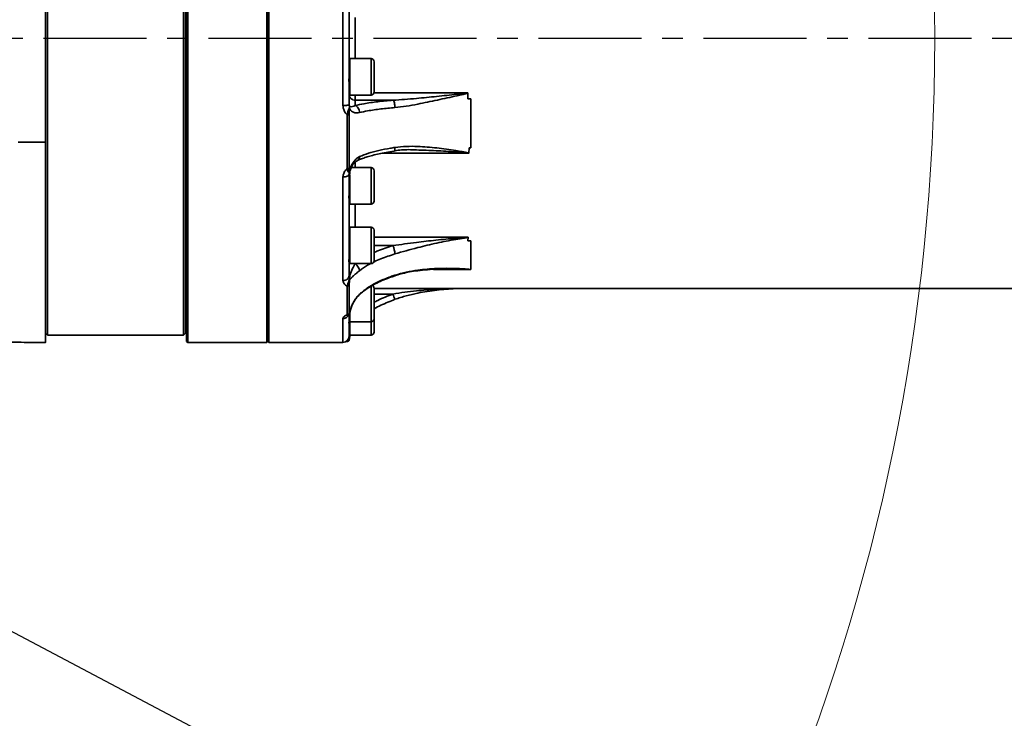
# Model space of a CAD drawing. Header units: millimetres. Extents: x -10540 to 6039, y -7467 to 6433.
# Tile 31 of 177: x -4444 to -3959, y -2669 to -2324. Entities that reach past the tile are written whole.
import ezdxf

# ---------------------------------------------------------------- set-up
doc = ezdxf.new("R2010")
doc.units = ezdxf.units.MM
doc.header["$LTSCALE"] = 8
doc.header["$PDSIZE"] = -1
doc.linetypes.add('CENTER', pattern=[10.16, 6.35, -1.27, 1.27, -1.27])
doc.layers.get('Defpoints').update_dxf_attribs({"true_color": 0x5e5e5e})
doc.layers.add('2细线层', color=4, linetype='Continuous', lineweight=13)
doc.layers.add('细实线层', color=7, linetype='Continuous')
doc.dimstyles.new('ISO-25', dxfattribs={"dimscale": 20, "dimtxt": 5, "dimasz": 6, "dimexe": 6, "dimexo": 0.625, "dimtad": 1, "dimtoh": 1, "dimdec": 0, "dimtxsty": 'Standard', "dimcen": 2.5, "dimclrd": 1, "dimclre": 1, "dimclrt": 4, "dimadec": 1, "dimazin": 2, "dimtfac": 1, "dimtdec": 0, "dimtmove": 0, "dimatfit": 0, "dimfxl": 1, "dimarcsym": 0})

# ---------------------------------------------------------------- blocks, each defined once
blk = doc.blocks.new('*D101')
at = {"layer": '2细线层', "color": 1, "linetype": 'ByBlock', "lineweight": -2, "transparency": 16777216}
blk.add_line((-5001.18, -2333.27), (-2056.74, -1489.33), dxfattribs=at)
at = {"layer": '2细线层', "color": 1, "linetype": 'ByBlock', "transparency": 16777216}
blk.add_solid([(-2062.25, -1470.1), (-2051.23, -1508.56), (-1941.38, -1456.27)], dxfattribs=at)
at = {"layer": 'Defpoints', "color": 0, "linetype": 'ByBlock', "transparency": 16777216}
for p in [(-1941.38, -1456.27), (-5001.18, -2333.27)]:
    blk.add_point(p, dxfattribs=at)
at = {"layer": '2细线层', "color": 4, "linetype": 'ByBlock', "transparency": 16777216, "insert": (-3546.18, -1851.22), "char_height": 100, "attachment_point": 5, "rotation": 15.9934}
blk.add_mtext('R3183', dxfattribs=at)
blk = doc.blocks.new('*D102')
at = {"layer": '2细线层', "color": 1, "linetype": 'ByBlock', "lineweight": -2, "transparency": 16777216}
for p, q in [((-5001.18, -2333.27), (-4109.98, -2804.26)), ((-4003.89, -2860.33), (-3352.21, -3204.74)), ((-3352.21, -3204.74), (-2993.64, -3204.74))]:
    blk.add_line(p, q, dxfattribs=at)
at = {"layer": '2细线层', "color": 1, "linetype": 'ByBlock', "transparency": 16777216}
blk.add_solid([(-3994.54, -2842.65), (-4013.23, -2878.01), (-4109.98, -2804.26)], dxfattribs=at)
at = {"layer": 'Defpoints', "color": 0, "linetype": 'ByBlock', "transparency": 16777216}
for p in [(-5001.18, -2333.27), (-4109.98, -2804.26)]:
    blk.add_point(p, dxfattribs=at)
at = {"layer": '2细线层', "color": 4, "linetype": 'ByBlock', "transparency": 16777216, "insert": (-3166.68, -3141.67), "char_height": 100, "attachment_point": 5}
blk.add_mtext('R1008', dxfattribs=at)

msp = doc.modelspace()

# ---------------------------------------------------------------- linework, layer by layer
at = {"color": 7, "linetype": 'Continuous', "lineweight": 35}
for p, q in [((-4431.18, -2183.96), (-4431.18, -2384.57)), ((-4430.18, -2479.77), (-4430.18, -2186.77)), ((-4363.18, -2479.77), (-4363.18, -2186.77)), ((-4361.68, -2482.77), (-4361.68, -2183.77)), ((-4361.18, -2183.27), (-4361.18, -2483.27)), ((-4322.18, -2483.27), (-4322.18, -2183.27)), ((-4321.68, -2482.77), (-4321.68, -2183.77)), ((-4321.18, -2183.27), (-4321.18, -2483.27)), ((-4362.18, -2187.77), (-4362.18, -2478.77)), ((-4284.68, -2366.58), (-4284.68, -2299.96)), ((-4281.68, -2316.01), (-4281.68, -2350.53)), ((-4361.68, -2325.27), (-4362.18, -2325.27)), ((-4362.18, -2341.27), (-4361.68, -2341.27)), ((-4281.38, -2343.41), (-4281.68, -2343.41)), ((-4270.88, -2343.41), (-4281.38, -2343.41)), ((-4281.38, -2345.6), (-4281.38, -2343.41)), ((-4281.38, -2343.41), (-4281.38, -2361.41)), ((-4281.38, -2361.41), (-4281.38, -2345.6)), ((-4270.88, -2345.6), (-4270.88, -2343.41)), ((-4270.88, -2361.41), (-4270.88, -2345.6)), ((-4269.38, -2344.91), (-4269.38, -2346.74)), ((-4269.38, -2346.74), (-4269.38, -2359.91)), ((-4281.68, -2356.92), (-4281.68, -2365.91)), ((-4281.68, -2361.41), (-4281.38, -2361.41)), ((-4281.38, -2361.41), (-4270.88, -2361.41)), ((-4269.44, -2360.3), (-4223.21, -2360.3)), ((-4223.2, -2360.34), (-4223.13, -2363.15)), ((-4278.68, -2363.87), (-4278.68, -2366.52)), ((-4260.08, -2363.87), (-4278.68, -2363.87)), ((-4223.13, -2363.15), (-4221.78, -2363.15)), ((-4361.68, -2377.7), (-4362.18, -2377.7)), ((-4431.18, -2384.57), (-4444.68, -2384.57)), ((-4222.76, -2390.03), (-4265.4, -2390.03)), ((-4250.57, -2388.41), (-4251.16, -2388.42)), ((-4222.53, -2387.41), (-4222.75, -2390)), ((-4222.53, -2387.41), (-4221.78, -2387.41)), ((-4362.18, -2393.7), (-4361.68, -2393.7)), ((-4278.68, -2394.4), (-4278.68, -2397.13)), ((-4281.68, -2400.39), (-4281.68, -2408.41)), ((-4281.47, -2399.52), (-4281.6, -2399.61)), ((-4281.44, -2399.27), (-4281.42, -2399.13)), ((-4281.38, -2399.35), (-4281.38, -2400.17)), ((-4281.38, -2400.16), (-4281.38, -2399.45)), ((-4281.38, -2406.13), (-4281.38, -2400.49)), ((-4281.38, -2400.5), (-4281.38, -2415.13)), ((-4270.88, -2397.13), (-4280.63, -2397.13)), ((-4270.88, -2406.13), (-4270.88, -2397.13)), ((-4269.38, -2398.63), (-4269.38, -2406.13)), ((-4284.68, -2452.8), (-4284.68, -2401.76)), ((-4281.38, -2415.13), (-4281.38, -2406.13)), ((-4270.88, -2415.13), (-4270.88, -2406.13)), ((-4269.38, -2406.13), (-4269.38, -2413.63)), ((-4281.68, -2413.89), (-4281.68, -2440.33)), ((-4281.68, -2415.13), (-4281.38, -2415.13)), ((-4281.38, -2415.13), (-4270.88, -2415.13)), ((-4361.68, -2422.14), (-4362.18, -2422.14)), ((-4281.38, -2426.45), (-4281.68, -2426.45)), ((-4270.88, -2426.45), (-4281.38, -2426.45)), ((-4281.38, -2434.03), (-4281.38, -2426.45)), ((-4281.38, -2426.45), (-4281.38, -2444.45)), ((-4270.88, -2434.03), (-4270.88, -2426.45)), ((-4269.38, -2427.95), (-4269.38, -2434.26)), ((-4281.38, -2444.45), (-4281.38, -2434.03)), ((-4270.88, -2444.45), (-4270.88, -2434.03)), ((-4269.38, -2431.43), (-4223.08, -2431.43)), ((-4269.38, -2434.26), (-4269.38, -2442.95)), ((-4223.07, -2431.46), (-4223.16, -2433.18)), ((-4223.16, -2433.18), (-4221.78, -2433.18)), ((-4362.18, -2438.14), (-4361.68, -2438.14)), ((-4260.09, -2435.58), (-4269.38, -2435.58)), ((-4281.68, -2444.45), (-4281.38, -2444.45)), ((-4281.68, -2444.65), (-4281.68, -2450.41)), ((-4281.38, -2444.45), (-4270.88, -2444.45)), ((-4221.78, -2447.25), (-4240.17, -2447.25)), ((-4233.21, -2447.06), (-4233.88, -2447.06)), ((-4221.78, -2446.09), (-4221.78, -2447.25)), ((-4362.18, -2450.27), (-4361.68, -2450.27)), ((-4361.68, -2451.84), (-4362.18, -2451.84)), ((-4270.88, -2469.83), (-4270.88, -2455.53)), ((-4269.38, -2456.54), (-4269.38, -2468.86)), ((-4269.38, -2456.77), (-3905.68, -2456.77)), ((-4276.65, -2459.77), (-4276.53, -2459.5)), ((-4260.08, -2459.43), (-4269.38, -2459.43)), ((-4362.18, -2467.84), (-4361.68, -2467.84)), ((-4284.68, -2483.27), (-4284.68, -2471.52)), ((-4281.71, -2473.04), (-4281.38, -2473.04)), ((-4281.68, -2469.66), (-4281.68, -2472.04)), ((-4281.38, -2469.83), (-4281.38, -2468.95)), ((-4281.38, -2468.96), (-4281.38, -2473.04)), ((-4281.38, -2473.04), (-4281.38, -2469.83)), ((-4281.38, -2473.04), (-4270.88, -2473.04)), ((-4281.38, -2475.31), (-4281.38, -2473.04)), ((-4281.38, -2473.04), (-4281.38, -2479.69)), ((-4270.88, -2473.04), (-4270.88, -2469.83)), ((-4270.88, -2475.31), (-4270.88, -2473.04)), ((-4269.38, -2468.86), (-4269.38, -2471.54)), ((-4269.38, -2471.54), (-4269.38, -2474.54)), ((-4362.18, -2478.27), (-4361.68, -2478.27)), ((-4281.68, -2474.04), (-4281.68, -2480.03)), ((-4281.38, -2479.69), (-4281.38, -2475.31)), ((-4270.88, -2479.69), (-4270.88, -2475.31)), ((-4269.38, -2474.54), (-4269.38, -2478.19)), ((-4431.18, -2479.27), (-4430.18, -2479.27)), ((-4430.18, -2479.77), (-4363.18, -2479.77)), ((-4363.18, -2479.77), (-4362.18, -2478.77)), ((-4361.68, -2482.77), (-4361.18, -2483.27)), ((-4322.18, -2483.27), (-4321.68, -2482.77)), ((-4321.68, -2482.77), (-4321.18, -2483.27)), ((-4281.68, -2479.69), (-4281.38, -2479.69)), ((-4281.68, -2480.26), (-4281.68, -2480.03)), ((-4281.68, -2480.26), (-4281.68, -2480.27)), ((-4281.46, -2480.04), (-4281.41, -2479.69)), ((-4281.07, -2479.75), (-4281.42, -2481.05)), ((-4281.38, -2479.69), (-4270.88, -2479.69)), ((-4361.18, -2483.27), (-4322.18, -2483.27)), ((-4321.18, -2483.27), (-4284.68, -2483.27))]:
    msp.add_line(p, q, dxfattribs=at)
at = {"color": 7, "linetype": 'Continuous', "lineweight": 35, "flags": 128}
for points in [[(-4259.6, -2388.98), (-4259.5, -2388.94), (-4259.35, -2388.78), (-4259.22, -2388.52), (-4259.13, -2388.15), (-4259.07, -2387.71), (-4259.06, -2387.19)], [(-4259.13, -2450.43), (-4259.13, -2450.43), (-4259.07, -2450.34), (-4259.06, -2450.13)]]:
    msp.add_lwpolyline(points, dxfattribs=at)
at = {"color": 7, "linetype": 'Continuous', "lineweight": 35}
for centre, radius, start, end in [((-4270.88, -2344.91), 1.5, 0, 90), ((-4270.88, -2359.91), 1.5, 270, 0), ((-4282.39, -2369.63), 1.48, 262.42, 302.6405), ((-4282.1, -2368.18), 0.689, 10.4862, 43.5655), ((-4282.42, -2396.55), 1.06, 260.8148, 320.5738), ((-4282.43, -2399.02), 1.02, 324.9266, 353.6539), ((-4270.88, -2398.63), 1.5, 0, 90), ((-4270.88, -2413.63), 1.5, 270, 0), ((-4270.88, -2427.95), 1.5, 0, 90), ((-4270.87, -2440.42), 11.82, 3.6543, 24.1748), ((-4270.88, -2442.95), 1.5, 270, 0), ((-4281.75, -2453.08), 0.722, 62.9768, 78.0405), ((-4282.52, -2454.6), 0.952, 265.7901, 345.6007), ((-4270.88, -2456.54), 1.5, 0, 63.2482), ((-4238.17, -2452.4), 23.01, 197.7738, 204.7312), ((-4282.55, -2468.68), 0.972, 267.8748, 349.5089), ((-4270.88, -2471.54), 1.5, 270, 0), ((-4270.88, -2478.19), 1.5, 270, 0), ((-4284.68, -2480.27), 3, 270, 0), ((-4281.81, -2480.96), 0.405, 302.2711, 347.2693)]:
    msp.add_arc(centre, radius, start, end, dxfattribs=at)
for points, knots in [([(-4278.68, -2323.13), (-4278.68, -2323.49), (-4278.68, -2326.85), (-4278.68, -2333.27), (-4278.68, -2339.69), (-4278.68, -2343.05), (-4278.68, -2343.41)], [0, 0, 0, 0, 0.052638, 0.5, 0.947362, 1, 1, 1, 1]), ([(-4281.68, -2350.53), (-4281.7, -2351.55), (-4281.74, -2353.75), (-4281.7, -2355.81), (-4281.68, -2356.92)], [0, 0, 0, 0, 0.463779, 1, 1, 1, 1]), ([(-4281.59, -2361.41), (-4281.56, -2361.62), (-4281.51, -2362.05), (-4281.19, -2362.58), (-4280.8, -2363.04), (-4280.33, -2363.4), (-4279.64, -2363.77), (-4279.05, -2363.83), (-4278.68, -2363.87)], [0, 0, 0, 0, 0.15386, 0.314738, 0.443714, 0.590173, 0.733587, 1, 1, 1, 1]), ([(-4278.68, -2363.87), (-4278.68, -2363.73), (-4278.68, -2363.46), (-4278.68, -2362.56), (-4278.68, -2361.82), (-4278.68, -2361.42), (-4278.68, -2361.41)], [0, 0, 0, 0, 0.329196, 0.658392, 0.987589, 1, 1, 1, 1]), ([(-4260.08, -2363.87), (-4260.08, -2363.87), (-4258.16, -2363.78), (-4254.31, -2363.53), (-4247.13, -2362.89), (-4238.55, -2362.03), (-4231.04, -2361.23), (-4226.53, -2360.76), (-4225.13, -2360.6), (-4224.47, -2360.53), (-4224.03, -2360.47), (-4223.74, -2360.43), (-4223.55, -2360.4), (-4223.42, -2360.38), (-4223.33, -2360.36), (-4223.27, -2360.34), (-4223.24, -2360.32), (-4223.22, -2360.31), (-4223.21, -2360.3), (-4223.21, -2360.3), (-4223.21, -2360.3), (-4223.21, -2360.3), (-4223.21, -2360.3)], [0, 0, 0, 0, 0.000002, 0.157432, 0.314911, 0.584338, 0.853806, 0.924343, 0.950359, 0.967266, 0.978483, 0.985929, 0.990869, 0.994147, 0.996322, 0.998237, 0.999082, 0.99963, 0.999806, 0.999952, 0.999998, 1, 1, 1, 1]), ([(-4223.2, -2360.34), (-4223.2, -2360.34), (-4223.21, -2360.36), (-4223.24, -2360.38), (-4223.3, -2360.42), (-4223.39, -2360.46), (-4223.51, -2360.51), (-4223.7, -2360.57), (-4223.98, -2360.65), (-4224.41, -2360.76), (-4225.06, -2360.92), (-4226.43, -2361.23), (-4230.84, -2362.2), (-4238.18, -2363.84), (-4246.55, -2365.58), (-4253.52, -2366.9), (-4257.22, -2367.31), (-4259.07, -2367.52)], [0, 0, 0, 0, 0.000271, 0.001329, 0.00348, 0.005798, 0.009205, 0.014261, 0.021808, 0.033106, 0.050072, 0.076118, 0.146615, 0.415656, 0.684536, 0.842364, 1, 1, 1, 1]), ([(-4223.21, -2360.3), (-4223.21, -2360.3), (-4223.2, -2360.31), (-4223.2, -2360.32), (-4223.2, -2360.33), (-4223.2, -2360.34)], [0, 0, 0, 0, 0.233118, 0.521273, 1, 1, 1, 1]), ([(-4282.59, -2371.09), (-4282.86, -2370.84), (-4283.61, -2370.12), (-4284.48, -2368.58), (-4284.61, -2367.25), (-4284.68, -2366.58)], [0, 0, 0, 0, 0.215867, 0.607127, 1, 1, 1, 1]), ([(-4281.68, -2365.91), (-4281.68, -2365.91), (-4281.68, -2366.24), (-4281.61, -2366.62), (-4281.48, -2366.96), (-4281.47, -2367)], [0, 0, 0, 0, 0.000053, 0.890744, 1, 1, 1, 1]), ([(-4281.47, -2367), (-4281.39, -2367.02), (-4281.1, -2367.12), (-4280.27, -2367.11), (-4279.19, -2366.77), (-4278.68, -2366.52), (-4278.68, -2366.52)], [0, 0, 0, 0, 0.163381, 0.654695, 0.999994, 1, 1, 1, 1]), ([(-4278.68, -2366.52), (-4277.27, -2366.21), (-4274.88, -2365.68), (-4271.04, -2365.08), (-4266.36, -2364.46), (-4262.6, -2364.1), (-4260.08, -2363.87)], [0, 0, 0, 0, 0.2632956, 0.4454639, 0.6277104, 1, 1, 1, 1]), ([(-4221.78, -2363.15), (-4221.78, -2366.09), (-4221.78, -2371.99), (-4221.78, -2380.08), (-4221.78, -2385.13), (-4221.78, -2387.41)], [0, 0, 0, 0, 0.354159, 0.708318, 1, 1, 1, 1]), ([(-4282.59, -2371.09), (-4282.48, -2370.59), (-4282.37, -2370.07), (-4282.14, -2369.23), (-4281.99, -2368.72), (-4281.77, -2368.1), (-4281.66, -2367.84), (-4281.6, -2367.71)], [0, 0, 0, 0, 0.401207, 0.4186864, 0.6891968, 0.8387535, 1, 1, 1, 1]), ([(-4282.59, -2397.6), (-4282.59, -2393.43), (-4282.59, -2385.06), (-4282.59, -2376.04), (-4282.59, -2371.34), (-4282.59, -2371.09)], [0, 0, 0, 0, 0.484079, 0.972239, 1, 1, 1, 1]), ([(-4281.47, -2367), (-4281.47, -2367), (-4281.46, -2367), (-4281.46, -2367), (-4281.46, -2367.01), (-4281.46, -2367.04), (-4281.45, -2367.12), (-4281.45, -2367.33), (-4281.54, -2367.55), (-4281.6, -2367.71)], [0, 0, 0, 0, 0.008135, 0.009498, 0.021476, 0.055951, 0.145718, 0.379158, 1, 1, 1, 1]), ([(-4281.42, -2368.06), (-4281.44, -2368.18), (-4281.52, -2368.63), (-4281.58, -2369.64), (-4281.59, -2370.46), (-4281.6, -2370.87)], [0, 0, 0, 0, 0.148882, 0.573941, 1, 1, 1, 1]), ([(-4281.6, -2370.87), (-4281.6, -2371.12), (-4281.6, -2375.76), (-4281.6, -2384.72), (-4281.6, -2393.05), (-4281.6, -2397.23)], [0, 0, 0, 0, 0.02776, 0.511839, 1, 1, 1, 1]), ([(-4281.47, -2367), (-4281.46, -2367), (-4281.46, -2367), (-4281.46, -2367.01), (-4281.46, -2367.03), (-4281.44, -2367.08), (-4281.36, -2367.41), (-4281.39, -2367.75), (-4281.42, -2368.06)], [0, 0, 0, 0, 0.007246, 0.009527, 0.025589, 0.064521, 0.163234, 1, 1, 1, 1]), ([(-4276.53, -2369.98), (-4276.95, -2370.05), (-4277.81, -2370.21), (-4279.03, -2370.06), (-4280.14, -2369.62), (-4280.97, -2368.91), (-4281.28, -2368.32), (-4281.42, -2368.06)], [0, 0, 0, 0, 0.169663, 0.345242, 0.572381, 0.806989, 1, 1, 1, 1]), ([(-4259.07, -2367.52), (-4261.41, -2367.74), (-4264.94, -2368.07), (-4269.39, -2368.65), (-4273.02, -2369.21), (-4275.24, -2369.7), (-4276.53, -2369.98)], [0, 0, 0, 0, 0.3686579, 0.5564386, 0.7441267, 1, 1, 1, 1]), ([(-4431.18, -2384.57), (-4431.18, -2388.04), (-4431.18, -2394.97), (-4431.18, -2404.95), (-4431.18, -2414.56), (-4431.18, -2423.71), (-4431.18, -2432.36), (-4431.18, -2440.46), (-4431.18, -2447.97), (-4431.18, -2454.85), (-4431.18, -2461.06), (-4431.18, -2466.56), (-4431.18, -2471.33), (-4431.18, -2475.33), (-4431.18, -2478.54), (-4431.18, -2480.97), (-4431.18, -2482.53), (-4431.18, -2483.27), (-4431.18, -2483.19), (-4431.18, -2483.17)], [0, 0, 0, 0, 0.060844, 0.121709, 0.182555, 0.243398, 0.304264, 0.365109, 0.425953, 0.486818, 0.547664, 0.608507, 0.669373, 0.730219, 0.791062, 0.851928, 0.912773, 0.973617, 1, 1, 1, 1]), ([(-4277.43, -2393.56), (-4277.26, -2393.48), (-4276.54, -2393.14), (-4274.97, -2392.55), (-4272.7, -2391.8), (-4270, -2391.05), (-4266.87, -2390.3), (-4263.37, -2389.59), (-4260.88, -2389.19), (-4259.6, -2388.98)], [0, 0, 0, 0, 0.037656, 0.16109, 0.297559, 0.449418, 0.621086, 0.806127, 1, 1, 1, 1]), ([(-4276.53, -2391.7), (-4275.1, -2391.13), (-4272.21, -2389.98), (-4266.97, -2388.65), (-4262.52, -2387.75), (-4259.79, -2387.31), (-4259.06, -2387.19)], [0, 0, 0, 0, 0.281954, 0.571858, 0.884979, 1, 1, 1, 1]), ([(-4259.59, -2388.94), (-4259.16, -2388.85), (-4257.64, -2388.55), (-4254.89, -2388.34), (-4252.31, -2388.23), (-4250.83, -2388.29), (-4250.58, -2388.3)], [0, 0, 0, 0, 0.147914, 0.515693, 0.915746, 1, 1, 1, 1]), ([(-4259.06, -2387.19), (-4257.21, -2386.98), (-4253.51, -2386.55), (-4246.64, -2386.67), (-4238.48, -2387.32), (-4231.24, -2388.38), (-4226.6, -2389.17), (-4224.82, -2389.49), (-4223.84, -2389.68), (-4223.25, -2389.82), (-4222.92, -2389.89), (-4222.77, -2389.98), (-4222.75, -2390), (-4222.75, -2390)], [0, 0, 0, 0, 0.15588, 0.311948, 0.569226, 0.826649, 0.905589, 0.949018, 0.972641, 0.9855, 0.998282, 0.999652, 1, 1, 1, 1]), ([(-4222.76, -2390.03), (-4222.76, -2390.03), (-4222.76, -2390.02), (-4222.77, -2390.02), (-4222.77, -2390.01), (-4222.79, -2390), (-4223.32, -2389.85), (-4224.41, -2389.75), (-4226.55, -2389.66), (-4231.36, -2389.19), (-4238.86, -2388.74), (-4245.42, -2388.47), (-4249.32, -2388.42), (-4250.01, -2388.4), (-4250.57, -2388.41), (-4250.57, -2388.41)], [0, 0, 0, 0, 0.000142, 0.000318, 0.000519, 0.00098, 0.002532, 0.059755, 0.117446, 0.232622, 0.578572, 0.925075, 0.940048, 0.999943, 1, 1, 1, 1]), ([(-4222.75, -2390), (-4222.75, -2390.01), (-4222.75, -2390.01), (-4222.76, -2390.02), (-4222.76, -2390.02), (-4222.76, -2390.03)], [0, 0, 0, 0, 0.550186, 0.655331, 1, 1, 1, 1]), ([(-4281.42, -2399.13), (-4281.28, -2398.52), (-4280.98, -2397.19), (-4280.15, -2395.26), (-4279.06, -2393.64), (-4277.83, -2392.41), (-4276.97, -2391.94), (-4276.53, -2391.7)], [0, 0, 0, 0, 0.19261, 0.420258, 0.654586, 0.824628, 1, 1, 1, 1]), ([(-4281.37, -2399.29), (-4281.3, -2399.02), (-4281.11, -2398.2), (-4280.58, -2396.9), (-4279.79, -2395.57), (-4278.93, -2394.55), (-4278.1, -2393.91), (-4277.69, -2393.67), (-4277.46, -2393.57), (-4277.43, -2393.55)], [0, 0, 0, 0, 0.108497, 0.327468, 0.532713, 0.723242, 0.895651, 0.985335, 1, 1, 1, 1]), ([(-4277.45, -2393.5), (-4277.35, -2393.46), (-4277, -2393.35), (-4276.62, -2392.72), (-4276.56, -2392.04), (-4276.53, -2391.7)], [0, 0, 0, 0, 0.178539, 0.589269, 1, 1, 1, 1]), ([(-4284.68, -2401.76), (-4284.61, -2401.15), (-4284.48, -2399.93), (-4283.61, -2398.51), (-4282.86, -2397.84), (-4282.59, -2397.6)], [0, 0, 0, 0, 0.392799, 0.783987, 1, 1, 1, 1]), ([(-4281.6, -2399.61), (-4281.66, -2399.6), (-4281.82, -2399.57), (-4282.05, -2399.24), (-4282.31, -2398.67), (-4282.47, -2398.15), (-4282.57, -2397.68), (-4282.59, -2397.6)], [0, 0, 0, 0, 0.1609569, 0.4685466, 0.5804447, 0.9273967, 1, 1, 1, 1]), ([(-4281.68, -2400.39), (-4281.67, -2400.18), (-4281.66, -2399.9), (-4281.48, -2399.61), (-4281.44, -2399.54)], [0, 0, 0, 0, 0.747723, 1, 1, 1, 1]), ([(-4281.6, -2397.23), (-4281.59, -2397.58), (-4281.58, -2398.29), (-4281.52, -2398.95), (-4281.44, -2399.1), (-4281.42, -2399.13)], [0, 0, 0, 0, 0.42619, 0.851346, 1, 1, 1, 1]), ([(-4281.48, -2399.52), (-4281.44, -2399.47), (-4281.39, -2399.39), (-4281.39, -2399.3), (-4281.39, -2399.28)], [0, 0, 0, 0, 0.76479, 1, 1, 1, 1]), ([(-4281.68, -2408.41), (-4281.7, -2409.39), (-4281.74, -2411.5), (-4281.7, -2413.05), (-4281.68, -2413.89)], [0, 0, 0, 0, 0.4637792, 1, 1, 1, 1]), ([(-4278.68, -2415.13), (-4278.68, -2416.57), (-4278.68, -2420.26), (-4278.68, -2424.01), (-4278.68, -2426.19), (-4278.68, -2426.45)], [0, 0, 0, 0, 0.357257, 0.922602, 1, 1, 1, 1]), ([(-4260.09, -2435.58), (-4258.16, -2435.31), (-4254.31, -2434.75), (-4247.24, -2433.8), (-4238.9, -2432.83), (-4231.06, -2432.09), (-4226.2, -2431.72), (-4224.41, -2431.58), (-4223.95, -2431.54), (-4223.64, -2431.52), (-4223.44, -2431.5), (-4223.31, -2431.48), (-4223.22, -2431.47), (-4223.16, -2431.46), (-4223.12, -2431.45), (-4223.1, -2431.44), (-4223.09, -2431.44), (-4223.09, -2431.44), (-4223.08, -2431.44), (-4223.08, -2431.43)], [0, 0, 0, 0, 0.156882, 0.313813, 0.573249, 0.832723, 0.947638, 0.965709, 0.977512, 0.9853, 0.990452, 0.993866, 0.99613, 0.997632, 0.999087, 0.999551, 0.999753, 0.999931, 1, 1, 1, 1]), ([(-4223.07, -2431.46), (-4223.07, -2431.46), (-4223.09, -2431.47), (-4223.13, -2431.49), (-4223.19, -2431.51), (-4223.27, -2431.54), (-4223.4, -2431.57), (-4223.6, -2431.61), (-4223.9, -2431.66), (-4224.35, -2431.74), (-4226.1, -2432.01), (-4230.85, -2432.77), (-4238.51, -2434.26), (-4246.66, -2436.19), (-4253.53, -2438.07), (-4257.23, -2439.13), (-4259.08, -2439.67)], [0, 0, 0, 0, 0.000288, 0.002016, 0.003658, 0.006048, 0.009576, 0.01483, 0.022705, 0.034578, 0.052696, 0.167561, 0.426648, 0.68559, 0.84289, 1, 1, 1, 1]), ([(-4223.08, -2431.43), (-4223.08, -2431.44), (-4223.08, -2431.44), (-4223.07, -2431.45), (-4223.07, -2431.46), (-4223.07, -2431.46)], [0, 0, 0, 0, 0.249253, 0.509897, 1, 1, 1, 1]), ([(-4269.38, -2438.95), (-4268.77, -2438.68), (-4265.8, -2437.33), (-4262.62, -2436.36), (-4260.09, -2435.58)], [0, 0, 0, 0, 0.2052232, 1, 1, 1, 1]), ([(-4281.68, -2440.33), (-4281.7, -2441.18), (-4281.74, -2443.02), (-4281.7, -2444.08), (-4281.68, -2444.65)], [0, 0, 0, 0, 0.463779, 1, 1, 1, 1]), ([(-4259.08, -2439.67), (-4261.4, -2440.42), (-4264.92, -2441.55), (-4268.36, -2442.97), (-4269.49, -2443.57), (-4269.55, -2443.6)], [0, 0, 0, 0, 0.649889, 0.980919, 1, 1, 1, 1]), ([(-4281.47, -2451.08), (-4281.39, -2450.75), (-4281.1, -2449.4), (-4280.27, -2447.26), (-4279.19, -2445.31), (-4278.68, -2444.45), (-4278.68, -2444.45)], [0, 0, 0, 0, 0.1633952, 0.6547595, 0.9999941, 1, 1, 1, 1]), ([(-4276.53, -2447.94), (-4276.95, -2448.28), (-4277.81, -2448.99), (-4279.03, -2449.98), (-4280.14, -2450.93), (-4280.97, -2451.76), (-4281.28, -2452.23), (-4281.42, -2452.43)], [0, 0, 0, 0, 0.16963, 0.345174, 0.572334, 0.806963, 1, 1, 1, 1]), ([(-4271.16, -2444.45), (-4271.64, -2444.7), (-4273.58, -2445.69), (-4275.26, -2446.97), (-4276.53, -2447.94)], [0, 0, 0, 0, 0.243821, 1, 1, 1, 1]), ([(-4259.13, -2450.39), (-4258.87, -2450.3), (-4257.61, -2449.85), (-4255.18, -2449.22), (-4251.7, -2448.47), (-4247.63, -2447.86), (-4242.81, -2447.35), (-4238.14, -2447.07), (-4235.06, -2447.07), (-4233.88, -2447.07)], [0, 0, 0, 0, 0.0324068, 0.1545162, 0.2917439, 0.4500194, 0.6381943, 0.8619144, 1, 1, 1, 1]), ([(-4259.06, -2450.13), (-4257.21, -2449.6), (-4253.51, -2448.52), (-4246.63, -2447.4), (-4238.46, -2446.72), (-4229.77, -2446.72), (-4224.23, -2447.08), (-4221.8, -2447.25), (-4221.78, -2447.25)], [0, 0, 0, 0, 0.152056, 0.304296, 0.555888, 0.807627, 0.99808, 1, 1, 1, 1]), ([(-4221.78, -2447.25), (-4221.8, -2447.25), (-4224.27, -2447.17), (-4228.08, -2447.02), (-4231.87, -2447.05), (-4233.21, -2447.06)], [0, 0, 0, 0, 0.006494, 0.646256, 1, 1, 1, 1]), ([(-4282.59, -2455.55), (-4282.86, -2455.39), (-4283.61, -2454.96), (-4284.48, -2454.03), (-4284.61, -2453.21), (-4284.68, -2452.8)], [0, 0, 0, 0, 0.215837, 0.607112, 1, 1, 1, 1]), ([(-4282.59, -2455.55), (-4282.48, -2455.21), (-4282.37, -2454.87), (-4282.14, -2454.14), (-4281.99, -2453.65), (-4281.77, -2452.94), (-4281.66, -2452.57), (-4281.6, -2452.37)], [0, 0, 0, 0, 0.401256, 0.418718, 0.689252, 0.838824, 1, 1, 1, 1]), ([(-4281.68, -2450.41), (-4281.68, -2450.41), (-4281.68, -2450.62), (-4281.61, -2450.85), (-4281.48, -2451.06), (-4281.47, -2451.08)], [0, 0, 0, 0, 0.000053, 0.890725, 1, 1, 1, 1]), ([(-4281.47, -2451.08), (-4281.47, -2451.09), (-4281.46, -2451.09), (-4281.46, -2451.1), (-4281.46, -2451.12), (-4281.46, -2451.18), (-4281.45, -2451.33), (-4281.45, -2451.73), (-4281.54, -2452.1), (-4281.6, -2452.37)], [0, 0, 0, 0, 0.008133, 0.009495, 0.021474, 0.055946, 0.14571, 0.379146, 1, 1, 1, 1]), ([(-4281.42, -2452.43), (-4281.44, -2452.58), (-4281.52, -2453.13), (-4281.58, -2454.01), (-4281.59, -2454.56), (-4281.6, -2454.83)], [0, 0, 0, 0, 0.148813, 0.573901, 1, 1, 1, 1]), ([(-4281.47, -2451.08), (-4281.46, -2451.09), (-4281.46, -2451.09), (-4281.46, -2451.1), (-4281.46, -2451.13), (-4281.44, -2451.19), (-4281.36, -2451.63), (-4281.39, -2452.05), (-4281.42, -2452.43)], [0, 0, 0, 0, 0.0072442, 0.0095241, 0.0256199, 0.0646019, 0.1634435, 1, 1, 1, 1]), ([(-4276.61, -2459.81), (-4276.28, -2459.5), (-4275.32, -2458.57), (-4273.42, -2457.17), (-4270.88, -2455.53), (-4267.92, -2453.93), (-4264.54, -2452.39), (-4261.57, -2451.22), (-4259.7, -2450.64), (-4259.13, -2450.46)], [0, 0, 0, 0, 0.069694, 0.207112, 0.357943, 0.526331, 0.711499, 0.911079, 1, 1, 1, 1]), ([(-4276.53, -2459.5), (-4275.1, -2458.32), (-4272.21, -2455.93), (-4266.97, -2453.16), (-4262.52, -2451.3), (-4259.79, -2450.38), (-4259.06, -2450.13)], [0, 0, 0, 0, 0.281977, 0.571906, 0.885051, 1, 1, 1, 1]), ([(-4282.59, -2469.65), (-4282.59, -2467.9), (-4282.59, -2464.96), (-4282.59, -2460.14), (-4282.59, -2457.08), (-4282.59, -2455.55)], [0, 0, 0, 0, 0.425392, 0.712275, 1, 1, 1, 1]), ([(-4281.6, -2454.83), (-4281.6, -2457.44), (-4281.6, -2462.69), (-4281.6, -2466.8), (-4281.6, -2468.86)], [0, 0, 0, 0, 0.497781, 1, 1, 1, 1]), ([(-4260.08, -2459.43), (-4258.15, -2459.11), (-4254.3, -2458.47), (-4247.22, -2457.67), (-4239.47, -2457.03), (-4233.65, -2456.85), (-4231.04, -2456.77)], [0, 0, 0, 0, 0.1999502, 0.3999637, 0.7316671, 1, 1, 1, 1]), ([(-4229.27, -2456.77), (-4232.33, -2456.96), (-4238.54, -2457.34), (-4246.62, -2458.63), (-4253.51, -2460.2), (-4257.21, -2461.42), (-4259.07, -2462.03)], [0, 0, 0, 0, 0.305101, 0.620047, 0.809258, 1, 1, 1, 1]), ([(-4281.42, -2468.97), (-4281.28, -2468.3), (-4280.98, -2466.83), (-4280.15, -2464.59), (-4279.06, -2462.55), (-4277.83, -2460.82), (-4276.97, -2459.94), (-4276.53, -2459.5)], [0, 0, 0, 0, 0.192469, 0.420201, 0.654613, 0.824642, 1, 1, 1, 1]), ([(-4281.38, -2468.88), (-4281.3, -2468.47), (-4281.09, -2467.38), (-4280.53, -2465.68), (-4279.71, -2463.87), (-4278.75, -2462.27), (-4277.72, -2460.89), (-4276.98, -2460.16), (-4276.62, -2459.8)], [0, 0, 0, 0, 0.11991, 0.318357, 0.509528, 0.686043, 0.849132, 1, 1, 1, 1]), ([(-4269.38, -2463.58), (-4268.77, -2463.24), (-4265.8, -2461.59), (-4262.61, -2460.38), (-4260.08, -2459.43)], [0, 0, 0, 0, 0.205754, 1, 1, 1, 1]), ([(-4259.07, -2462.03), (-4261.39, -2462.95), (-4264.91, -2464.35), (-4268.3, -2466.07), (-4269.37, -2466.77), (-4269.38, -2466.77)], [0, 0, 0, 0, 0.661502, 0.998448, 1, 1, 1, 1]), ([(-4284.68, -2471.52), (-4284.61, -2471.25), (-4284.48, -2470.71), (-4283.61, -2470.07), (-4282.86, -2469.76), (-4282.59, -2469.65)], [0, 0, 0, 0, 0.392789, 0.783967, 1, 1, 1, 1]), ([(-4281.97, -2469.91), (-4282.15, -2470.19), (-4282.51, -2470.79), (-4283.51, -2471.39), (-4284.29, -2471.48), (-4284.68, -2471.52)], [0, 0, 0, 0, 0.30916, 0.65458, 1, 1, 1, 1]), ([(-4282.04, -2469.92), (-4282.07, -2469.94), (-4282.13, -2470.01), (-4282.31, -2470), (-4282.47, -2469.9), (-4282.57, -2469.69), (-4282.59, -2469.65)], [0, 0, 0, 0, 0.104298, 0.292879, 0.877657, 1, 1, 1, 1]), ([(-4282.15, -2470.02), (-4282.15, -2470.01), (-4282.15, -2470.01), (-4282.04, -2469.95), (-4282.03, -2469.95)], [0, 0, 0, 0, 0.835615, 1, 1, 1, 1]), ([(-4282.03, -2469.93), (-4282, -2469.92), (-4281.9, -2469.87), (-4281.77, -2469.74), (-4281.65, -2469.58), (-4281.56, -2469.4), (-4281.49, -2469.22), (-4281.41, -2468.98), (-4281.38, -2468.85)], [0, 0, 0, 0, 0.04863, 0.188977, 0.318803, 0.462279, 0.722534, 1, 1, 1, 1]), ([(-4281.68, -2472.04), (-4281.7, -2472.59), (-4281.74, -2473.78), (-4281.7, -2473.95), (-4281.68, -2474.04)], [0, 0, 0, 0, 0.4637792, 1, 1, 1, 1]), ([(-4281.6, -2468.86), (-4281.59, -2468.99), (-4281.58, -2469.26), (-4281.52, -2469.26), (-4281.44, -2469.03), (-4281.42, -2468.97)], [0, 0, 0, 0, 0.426306, 0.851545, 1, 1, 1, 1]), ([(-4281.45, -2469.23), (-4281.45, -2469.22), (-4281.43, -2469.1), (-4281.4, -2468.99), (-4281.38, -2468.88)], [0, 0, 0, 0, 0.121991, 1, 1, 1, 1]), ([(-4508.4, -2479.38), (-4507.81, -2479.44), (-4506.4, -2479.58), (-4503.97, -2479.82), (-4500.87, -2480.11), (-4497.09, -2480.44), (-4492.58, -2480.82), (-4487.34, -2481.23), (-4480.91, -2481.68), (-4473.2, -2482.15), (-4464.1, -2482.59), (-4454.01, -2482.97), (-4442.92, -2483.27), (-4435.2, -2483.27), (-4431.18, -2483.27)], [0, 0, 0, 0, 0.023008, 0.055307, 0.094727, 0.14381, 0.202428, 0.270446, 0.347722, 0.452489, 0.570198, 0.70071, 0.843964, 1, 1, 1, 1]), ([(-4283.05, -2482.84), (-4282.99, -2482.84), (-4282.84, -2482.82), (-4282.62, -2482.81), (-4282.49, -2482.8)], [0, 0, 0, 0, 0.412243, 1, 1, 1, 1]), ([(-4282.5, -2482.78), (-4282.43, -2482.78), (-4282.27, -2482.77), (-4282.05, -2482.65), (-4281.86, -2482.5), (-4281.74, -2482.34), (-4281.67, -2482.2), (-4281.63, -2482.11), (-4281.62, -2482.05), (-4281.6, -2482), (-4281.59, -2481.92), (-4281.56, -2481.78), (-4281.51, -2481.51), (-4281.45, -2481.17), (-4281.39, -2480.94), (-4281.37, -2480.83), (-4281.36, -2480.81)], [0, 0, 0, 0, 0.050728, 0.122027, 0.181876, 0.232271, 0.272602, 0.300122, 0.321515, 0.349015, 0.402663, 0.579097, 0.790852, 0.907964, 0.988714, 1, 1, 1, 1]), ([(-4282.5, -2482.74), (-4282.42, -2482.73), (-4282.34, -2482.72), (-4282.14, -2482.5), (-4281.99, -2482.25), (-4281.77, -2481.79), (-4281.66, -2481.47), (-4281.6, -2481.31)], [0, 0, 0, 0, 0.3311798, 0.3504772, 0.6529755, 0.8201898, 1, 1, 1, 1]), ([(-4281.68, -2480.03), (-4281.7, -2480.38), (-4281.73, -2480.8), (-4281.71, -2480.63), (-4281.71, -2480.6)], [0, 0, 0, 0, 0.83888, 1, 1, 1, 1]), ([(-4281.68, -2480.09), (-4281.68, -2480.09), (-4281.68, -2480.08), (-4281.61, -2480.07), (-4281.48, -2480.04), (-4281.46, -2480.04)], [0, 0, 0, 0, 0.000053, 0.889327, 1, 1, 1, 1]), ([(-4281.46, -2480.04), (-4281.46, -2480.05), (-4281.46, -2480.05), (-4281.46, -2480.06), (-4281.46, -2480.08), (-4281.46, -2480.14), (-4281.45, -2480.3), (-4281.45, -2480.71), (-4281.54, -2481.05), (-4281.6, -2481.31)], [0, 0, 0, 0, 0.0081201, 0.0094795, 0.0214717, 0.0559417, 0.1456981, 0.379113, 1, 1, 1, 1]), ([(-4281.46, -2480.04), (-4281.46, -2480.04), (-4281.46, -2480.05), (-4281.46, -2480.06), (-4281.46, -2480.08), (-4281.44, -2480.13), (-4281.36, -2480.47), (-4281.39, -2480.78), (-4281.42, -2481.05)], [0, 0, 0, 0, 0.007233, 0.009509, 0.02584, 0.065158, 0.164864, 1, 1, 1, 1])]:
    msp.add_open_spline(points, degree=3, knots=knots, dxfattribs=at)
for points in [[(-4281.68, -2365.91), (-4281.72, -2366), (-4281.81, -2366.18), (-4282.51, -2366.4), (-4283.5, -2366.55), (-4284.28, -2366.57), (-4284.68, -2366.58)], [(-4278.68, -2366.52), (-4278.39, -2366.63), (-4277.82, -2366.85), (-4277.11, -2367.71), (-4276.61, -2368.8), (-4276.56, -2369.59), (-4276.53, -2369.98)], [(-4260.08, -2363.87), (-4259.95, -2364), (-4259.68, -2364.27), (-4259.34, -2365.19), (-4259.11, -2366.33), (-4259.08, -2367.13), (-4259.07, -2367.52)], [(-4281.68, -2400.39), (-4281.72, -2400.57), (-4281.81, -2400.93), (-4282.51, -2401.39), (-4283.5, -2401.7), (-4284.28, -2401.74), (-4284.68, -2401.76)], [(-4221.78, -2433.18), (-4221.78, -2435.63), (-4221.78, -2440.52), (-4221.78, -2444.23), (-4221.78, -2446.09)], [(-4278.68, -2444.45), (-4278.39, -2444.71), (-4277.82, -2445.21), (-4277.11, -2446.19), (-4276.61, -2447.17), (-4276.56, -2447.68), (-4276.53, -2447.94)], [(-4281.68, -2450.41), (-4281.72, -2450.72), (-4281.81, -2451.35), (-4282.51, -2452.14), (-4283.5, -2452.69), (-4284.28, -2452.76), (-4284.68, -2452.8)]]:
    msp.add_open_spline(points, degree=3, dxfattribs=at)
at = {"layer": '2细线层', "color": 4, "linetype": 'ByBlock'}
msp.add_circle((-5001.18, -2333.27), 1008, dxfattribs=at)
at = {"layer": '细实线层', "color": 4, "linetype": 'CENTER'}
msp.add_line((-5001.18, -2333.27), (-2570.02, -2333.27), dxfattribs=at)

# ---------------------------------------------------------------- dimensions: what is measured, and where the dimension line sits
at = {"layer": '2细线层', "color": 4, "linetype": 'ByBlock'}
dim = msp.add_radius_dim(center=(-5001.18, -2333.27), mpoint=(-1941.38, -1456.27), dimstyle='ISO-25', dxfattribs=at)
dim.commit()
dim.dimension.update_dxf_attribs({"geometry": '*D101', "text_midpoint": (-3546.18, -1851.22)})
dim = msp.add_radius_dim(center=(-5001.18, -2333.27), mpoint=(-4109.98, -2804.26), dimstyle='ISO-25', dxfattribs=at)
dim.commit()
dim.dimension.update_dxf_attribs({"geometry": '*D102', "text_midpoint": (-3166.68, -3204.74), "dimtype": 164})

doc.saveas('drawing.dxf')
